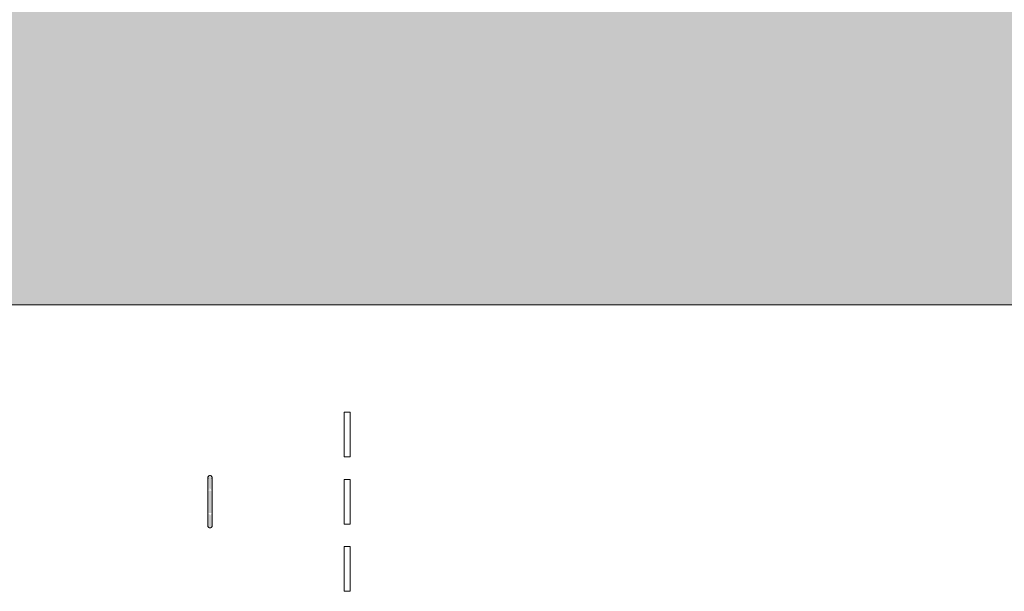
# Model space of a CAD drawing. Header units: millimetres. Extents: x 5980700 to 6194397, y -12939 to 2351883.
# Tile 47 of 124: x 6035900 to 6038100, y -10766 to -9489. Entities that reach past the tile are written whole.
import ezdxf

# ---------------------------------------------------------------- set-up
doc = ezdxf.new("R2010")
doc.units = ezdxf.units.MM
for name, color, linetype, lineweight in [('A-FLOR', 192, 'Continuous', 18), ('A-FLOR-PATT', 8, 'Continuous', 18), ('P-SANR-FIXT', 6, 'Continuous', 9)]:
    doc.layers.add(name, color=color, linetype=linetype, lineweight=lineweight)

# ---------------------------------------------------------------- blocks, each defined once
blk = doc.blocks.new('BE-PMSa-MOD-ARQ-CONEXAODOFUTURO-EX-000-R_rvt-1-PLANTA DE CAIMENTO DE PISOS - TÉRREO')
at = {"layer": 'A-FLOR-PATT', "lineweight": 5}
h = blk.add_hatch(dxfattribs=at)
h.set_pattern_fill('FP_2', color=135, style=0, pattern_type=2)
h.set_pattern_definition([(0, (0, 0), (812.8, 203.2), [33.528, -576.072, 33.528, -576.072, -3251.2]), (0, (0, 0), (812.8, 203.2), [-1219.2, 33.528, -1185.672, 33.528, -576.072, -1422.4]), (0, (0, 0), (812.8, 203.2), [-3048, 33.528, -372.872, 33.528, -982.472]), (120, (304.8, 101.6), (-582.3764, 602.3054), [33.528, -576.072, 33.528, -576.072, -3251.2]), (120, (304.8, 101.6), (-582.3764, 602.3054), [-1219.2, 33.528, -1185.672, 33.528, -576.072, -1422.4]), (120, (304.8, 101.6), (-582.3764, 602.3054), [-3048, 33.528, -372.872, 33.528, -982.472]), (240, (406.4, 508), (-230.4236, -805.5054), [33.528, -576.072, 33.528, -576.072, -3251.2]), (240, (406.4, 508), (-230.4236, -805.5054), [-1219.2, 33.528, -1185.672, 33.528, -576.072, -1422.4]), (240, (406.4, 508), (-230.4236, -805.5054), [-3048, 33.528, -372.872, 33.528, -982.472])])
h.paths.add_polyline_path([(13153.1, -10125.8), (14705.4, -10125.8), (14705.4, -9779.9), (14699.4, -9779.9), (14699.4, -9763.2), (14681.7, -9763.8), (14671, -9768.5), (14665.9, -9780.7), (14665.9, -9856.3), (14670.7, -9865.1), (14677.5, -9868.5), (14678.4, -9869.2), (14678.4, -9881), (14674.1, -9882.1), (14663.1, -9878), (14654.5, -9869.2), (14652, -9860), (14651.9, -9855.7), (14650.9, -9855.7), (14651.9, -9780.7), (14653.7, -9770.1), (14655.2, -9764.5), (14667.1, -9752.6), (14683.4, -9748.2), (14699.4, -9748.2), (14699.4, -9731.6), (14705.4, -9731.6), (14705.4, -9705.7), (14755.4, -9705.7), (14755.4, -9754.7), (14795.4, -9754.7), (14796, -9756.7), (14812.4, -9756.7), (14811.4, -9815.7), (14810.3, -9815.7), (14811.5, -9818.2), (14811.4, -9819.3), (14811.4, -9820.9), (14827.4, -9827.2), (14827.4, -10125.8), (21231.4, -10125.8), (21231.4, 5919.2), (12003.9, 5918.5), (12003.9, 5447.2), (12268.9, 5447.2), (12268.9, 4674.2), (15653.9, 4674.2), (15653.9, 5447.2), (15923.9, 5447.2), (15923.9, 4674.2), (19999.4, 4674.2), (19999.4, 5447.2), (20269.4, 5447.2), (20269.4, 4280.7), (20299.4, 4280.7), (20298.5, 1530.7), (20269.4, 1530.7), (20269.4, 1143.6), (20299.4, 1143.6), (20298.5, -1606.4), (20269.4, -1606.4), (20269.4, -2040.2), (20299.4, -2040.2), (20298.5, -4790.2), (20269.4, -4790.2), (20269.4, -5273.9), (20299.4, -5273.9), (20298.5, -8023.9), (20269.4, -8023.9), (20269.4, -9308.8), (19999.4, -9308.8), (19999.4, -8513.8), (19913.4, -8513.8), (19913.4, -8347.8), (19635.4, -8347.8), (19635.4, -8377.8), (16285.4, -8377), (16285.4, -8347.8), (15971.9, -8347.8), (15971.9, -8513.8), (15921.4, -8513.8), (15921.4, -9312.6), (15651.4, -9312.6), (15651.4, -8513.8), (15603.4, -8513.8), (15603.4, -8377.8), (12316.9, -8377.8), (12316.9, -8513.8), (12268.9, -8513.8), (12268.9, -9312.6), (11998.9, -9312.6), (11998.9, -8513.8), (11950.9, -8513.8), (11950.9, -8347.8), (11867.6, -8347.8), (11867.6, -8377.8), (8517.6, -8377), (8517.6, -8347.8), (8434.4, -8347.8), (8434.4, -8468.8), (8419.4, -8468.8), (8419.4, -8498.8), (8434.4, -8498.8), (8434.4, -8513.8), (8386.4, -8513.8), (8386.4, -9312.6), (8116.4, -9312.6), (8116.4, -9125.8), (2121.4, -9125.8), (2121.4, -9312.6), (1851.4, -9312.6), (1851.4, -9125.8), (-4143.6, -9125.8), (-4143.6, -9312.6), (-4413.6, -9312.6), (-4413.6, -8513.8), (-4461.6, -8513.8), (-4461.6, -8498.8), (-4446.6, -8498.8), (-4446.6, -8468.8), (-4461.6, -8468.8), (-4461.6, -8347.8), (-4547.4, -8347.8), (-4547.4, -8377.8), (-7897.4, -8377), (-7897.4, -8347.8), (-7983.1, -8347.8), (-7983.1, -8513.8), (-8031.1, -8513.8), (-8031.1, -9308.8), (-8301.1, -9308.8), (-8301.1, -8513.8), (-8349.1, -8513.8), (-8349.1, -8347.8), (-8354.9, -8347.8), (-8354.9, -8377.8), (-11704.9, -8377), (-11704.9, -8347.8), (-11710.6, -8347.8), (-11710.6, -8513.8), (-11758.6, -8513.8), (-11758.6, -9308.8), (-12028.6, -9308.8), (-12028.6, -8513.8), (-12076.6, -8513.8), (-12076.6, -8347.8), (-12498.6, -8347.8), (-12498.6, -8377.8), (-15848.6, -8377), (-15848.6, -8347.8), (-16270.6, -8347.8), (-16270.6, -8513.8), (-16356.6, -8513.8), (-16356.6, -9308.8), (-16626.6, -9308.8), (-16626.6, -7987.1), (-16656.6, -7987.1), (-16655.7, -5237.1), (-16626.6, -5237.1), (-16626.6, -4803.3), (-16656.6, -4803.3), (-16655.7, -2053.3), (-16626.6, -2053.3), (-16626.6, -1620.8), (-16656.6, -1620.8), (-16655.7, 1129.2), (-16626.6, 1129.2), (-16626.6, 1534.2), (-16656.6, 1534.2), (-16655.7, 4284.2), (-16626.6, 4284.2), (-16626.6, 5479.2), (-16356.6, 5479.2), (-16356.6, 4674.2), (-12028.6, 4674.2), (-12028.6, 5447.2), (-11733.6, 5446.9), (-11733.6, 4674.2), (-8301.1, 4674.2), (-8301.1, 5447.2), (-8031.1, 5447.2), (-8031.1, 5919.2), (-17588.6, 5919.2), (-17588.6, -10125.8), (8442.2, -10125.8)])
h.paths.add_polyline_path([(14664.9, -9780.7), (14665.6, -9779.8), (14664.4, -9775.7)])
h.paths.add_polyline_path([(-16089.7, -8758.1), (-16115.5, -8754.7), (-16139.7, -8744.7), (-16160.4, -8728.8), (-16176.3, -8708.1), (-16186.3, -8684), (-16189.7, -8658.1), (-16186.3, -8632.2), (-16176.3, -8608.1), (-16160.4, -8587.4), (-16139.7, -8571.5), (-16115.5, -8561.5), (-16089.7, -8558.1), (-16063.8, -8561.5), (-16039.7, -8571.5), (-16018.9, -8587.4), (-16003.1, -8608.1), (-15993.1, -8632.2), (-15989.7, -8658.1), (-15993.1, -8684), (-16003.1, -8708.1), (-16018.9, -8728.8), (-16039.7, -8744.7), (-16063.8, -8754.7)])
h.paths.add_polyline_path([(19732.7, -8754.7), (19706.8, -8751.3), (19682.7, -8741.3), (19660, -8722.8), (19646.1, -8704.7), (19636.1, -8680.5), (19632.7, -8648.7), (19632.7, -8622.8), (19636.1, -8596.9), (19646.1, -8572.8), (19662, -8552.1), (19682.7, -8536.2), (19706.8, -8526.2), (19732.7, -8522.8), (19758.6, -8526.2), (19782.7, -8536.2), (19803.4, -8552.1), (19819.3, -8572.8), (19829.3, -8596.9), (19832.7, -8628.4), (19832.7, -8654.7), (19827.9, -8684), (19816.7, -8708.1), (19803.4, -8725.4), (19782.7, -8741.3), (19758.6, -8751.3)])
h.paths.add_polyline_path([(15648.4, -8468.8), (15650.9, -8468.8), (15650.9, -8347.8), (15648.4, -8347.8), (15648.4, -8375.9)])
h.paths.add_polyline_path([(-15957.8, 4689.7), (-15964, 4691.3), (-15966.6, 4693.3), (-15969.8, 4698.9), (-15969.8, 4705.4), (-15966.6, 4711), (-15961, 4714.2), (-15954.5, 4714.2), (-15948.9, 4711), (-15945.7, 4705.4), (-15945.7, 4698.9), (-15948.9, 4693.3), (-15954.5, 4690.1)])
h.paths.add_polyline_path([(19573, 4699.2), (19566.7, 4700.9), (19564.1, 4702.9), (19560.9, 4708.5), (19560.9, 4714.9), (19564.1, 4720.5), (19569.7, 4723.8), (19576.2, 4723.8), (19581.8, 4720.5), (19585.1, 4714.9), (19585.1, 4708.5), (19581.8, 4702.9), (19576.2, 4699.6)])
h.paths.add_polyline_path([(19732.7, 4730.2), (19706.8, 4733.6), (19682.7, 4743.6), (19662, 4759.5), (19646.1, 4780.2), (19636.1, 4804.4), (19632.7, 4830.2), (19636.1, 4856.1), (19646.1, 4880.2), (19662, 4901), (19682.7, 4916.8), (19706.8, 4926.8), (19732.7, 4930.2), (19758.6, 4926.8), (19782.7, 4916.8), (19803.4, 4901), (19819.3, 4880.2), (19829.3, 4856.1), (19832.7, 4830.2), (19829.3, 4804.4), (19819.3, 4780.2), (19803.4, 4759.5), (19782.7, 4743.6), (19758.6, 4733.6)])
h.paths.add_polyline_path([(-16089.7, 4736.4), (-16115.5, 4739.8), (-16139.7, 4749.8), (-16160.4, 4765.7), (-16176.3, 4786.4), (-16186.3, 4810.5), (-16189.7, 4836.4), (-16186.3, 4862.3), (-16176.3, 4886.4), (-16160.4, 4907.1), (-16139.7, 4923), (-16115.5, 4933), (-16089.7, 4936.4), (-16063.8, 4933), (-16039.7, 4923), (-16018.9, 4907.1), (-16003.1, 4886.4), (-15993.1, 4862.3), (-15989.7, 4836.4), (-15993.1, 4810.5), (-16003.1, 4786.4), (-16018.9, 4765.7), (-16039.7, 4749.8), (-16063.8, 4739.8)])
at = {"layer": 'A-FLOR', "color": 250, "lineweight": 5}
blk.add_line((-17588.6, -10125.8), (14705.4, -10125.8), dxfattribs=at)
blk = doc.blocks.new('ESG_Caixa de Inspeção de Alvenaria - Caixa de Inspeção de Alvenaria-25572439-PLANTA DE CAIMENTO DE PISOS - TÉRREO')
at = {"layer": 'P-SANR-FIXT'}
h = blk.add_hatch(color=55, dxfattribs=at)
h.paths.add_polyline_path([(-25, -2.5), (-27.4, 0), (-29.8, 0), (-27.3, -1.3)])
h.paths.add_polyline_path([(-25, -3.5), (-30.9, 0), (-54.5, 0), (-55.6, -2.5), (-54.1, -3.6), (-45.1, -5), (-30, -4.3)])
for points in [[(-25, 3.5), (-40.5, 4.9), (-52.3, 4), (-54.4, 4.3), (-55, 1.9), (-54.5, 0), (-29.8, 0), (-26.4, 2.5)], [(25, 1.3), (25, 5), (-25, 4.3), (-25, 0), (25, 0)], [(25, -5), (25, 0), (-25, 0), (-25, -5)], [(56.2, 0), (54.5, 4.6), (47.1, 5), (40, 4.3), (31.3, 4.9), (25.9, 3.5), (31.3, 0), (54.5, 0)]]:
    blk.add_hatch(color=55, dxfattribs=at).paths.add_polyline_path(points)
h = blk.add_hatch(color=55, dxfattribs=at)
h.paths.add_polyline_path([(56.2, 0), (29.8, 0), (25, -4.3), (37.2, -4.8), (43.7, -4.3), (53, -4.9), (55.5, -3.5), (56.1, -0.5)])
h.paths.add_polyline_path([(29.8, 0), (27.4, 0), (27.4, -1.2)])
at = {"layer": 'P-SANR-FIXT', "color": 130}
for p, q in [((-200, 313), (-200, 300)), ((-200, 313), (-100, 313)), ((-100, 300), (-100, 313)), ((-50, 313), (-50, 300)), ((-50, 313), (50, 313)), ((50, 300), (50, 313)), ((100, 313), (100, 300)), ((100, 313), (200, 313)), ((200, 300), (200, 313)), ((-100, 300), (-200, 300)), ((50, 300), (-50, 300)), ((200, 300), (100, 300)), ((25, 5), (-25, 5)), ((-25, -5), (25, -5))]:
    blk.add_line(p, q, dxfattribs=at)
at = {"layer": 'P-SANR-FIXT', "color": 130, "flags": 128}
for points in [[(-58.3, 0), (-58.3, 0.2), (-58.3, 0.4), (-58.3, 0.6), (-58.3, 0.8), (-58.2, 1), (-58.2, 1.2), (-58.1, 1.4), (-58.1, 1.6), (-58, 1.8), (-57.9, 1.9), (-57.9, 2.1), (-57.8, 2.3), (-57.7, 2.5), (-57.6, 2.7), (-57.5, 2.8), (-57.3, 3), (-57.2, 3.1), (-57.1, 3.3), (-57, 3.4), (-56.8, 3.6), (-56.7, 3.7), (-56.5, 3.9), (-56.4, 4), (-56.2, 4.1), (-56, 4.2), (-55.9, 4.3), (-55.7, 4.4), (-55.5, 4.5), (-55.3, 4.6), (-55.1, 4.7), (-55, 4.7), (-54.8, 4.8), (-54.6, 4.8), (-54.4, 4.9), (-54.2, 4.9), (-54, 5), (-53.8, 5), (-53.6, 5), (-53.4, 5), (-53.3, 5)], [(-53.3, -5), (-53.5, -5), (-53.7, -5), (-53.9, -5), (-54.1, -4.9), (-54.3, -4.9), (-54.5, -4.9), (-54.7, -4.8), (-54.9, -4.7), (-55.1, -4.7), (-55.3, -4.6), (-55.5, -4.5), (-55.6, -4.4), (-55.8, -4.3), (-56, -4.2), (-56.2, -4.1), (-56.3, -4), (-56.5, -3.9), (-56.6, -3.8), (-56.8, -3.6), (-56.9, -3.5), (-57.1, -3.3), (-57.2, -3.2), (-57.3, -3), (-57.4, -2.9), (-57.5, -2.7), (-57.6, -2.5), (-57.7, -2.4), (-57.8, -2.2), (-57.9, -2), (-58, -1.8), (-58.1, -1.6), (-58.1, -1.4), (-58.2, -1.2), (-58.2, -1), (-58.3, -0.8), (-58.3, -0.7), (-58.3, -0.5), (-58.3, -0.3), (-58.3, -0.1), (-58.3, 0)], [(-25, 5), (-26.1, 5), (-27.3, 5), (-28.4, 5), (-29.5, 5), (-30.6, 5), (-31.7, 5), (-32.8, 5), (-33.9, 5), (-35, 5), (-36, 5), (-37.1, 5), (-38.1, 5), (-39.1, 5), (-40.1, 5), (-41, 5), (-41.9, 5), (-42.8, 5), (-43.7, 5), (-44.5, 5), (-45.3, 5), (-46.1, 5), (-46.8, 5), (-47.5, 5), (-48.2, 5), (-48.8, 5), (-49.4, 5), (-50, 5), (-50.5, 5), (-51, 5), (-51.4, 5), (-51.8, 5), (-52.1, 5), (-52.4, 5), (-52.7, 5), (-52.9, 5), (-53.1, 5), (-53.2, 5), (-53.3, 5), (-53.3, 5)], [(-53.3, 5), (-53.3, 5), (-53.3, 5)], [(53.3, 5), (53.3, 5), (53.2, 5), (53.1, 5), (53, 5), (52.8, 5), (52.5, 5), (52.2, 5), (51.9, 5), (51.5, 5), (51.1, 5), (50.6, 5), (50.1, 5), (49.6, 5), (49, 5), (48.4, 5), (47.7, 5), (47, 5), (46.3, 5), (45.5, 5), (44.7, 5), (43.9, 5), (43.1, 5), (42.2, 5), (41.2, 5), (40.3, 5), (39.3, 5), (38.4, 5), (37.3, 5), (36.3, 5), (35.3, 5), (34.2, 5), (33.1, 5), (32, 5), (30.9, 5), (29.8, 5), (28.7, 5), (27.6, 5), (26.4, 5), (25.3, 5), (25, 5)], [(53.3, 5), (53.5, 5), (53.7, 5), (53.9, 5), (54.1, 4.9), (54.3, 4.9), (54.5, 4.9), (54.7, 4.8), (54.9, 4.7), (55.1, 4.7), (55.3, 4.6), (55.5, 4.5), (55.6, 4.4), (55.8, 4.3), (56, 4.2), (56.2, 4.1), (56.3, 4), (56.5, 3.9), (56.6, 3.8), (56.8, 3.6), (56.9, 3.5), (57.1, 3.3), (57.2, 3.2), (57.3, 3), (57.4, 2.9), (57.5, 2.7), (57.6, 2.5), (57.7, 2.4), (57.8, 2.2), (57.9, 2), (58, 1.8), (58.1, 1.6), (58.1, 1.4), (58.2, 1.2), (58.2, 1), (58.3, 0.8), (58.3, 0.7), (58.3, 0.5), (58.3, 0.3), (58.3, 0.1), (58.3, 0)], [(53.3, 5), (53.3, 5), (53.3, 5)], [(58.3, 0), (58.3, -0.2), (58.3, -0.4), (58.3, -0.6), (58.3, -0.8), (58.2, -1), (58.2, -1.2), (58.1, -1.4), (58.1, -1.6), (58, -1.8), (57.9, -1.9), (57.9, -2.1), (57.8, -2.3), (57.7, -2.5), (57.6, -2.7), (57.5, -2.8), (57.3, -3), (57.2, -3.1), (57.1, -3.3), (57, -3.4), (56.8, -3.6), (56.7, -3.7), (56.5, -3.9), (56.4, -4), (56.2, -4.1), (56, -4.2), (55.9, -4.3), (55.7, -4.4), (55.5, -4.5), (55.3, -4.6), (55.1, -4.7), (55, -4.7), (54.8, -4.8), (54.6, -4.8), (54.4, -4.9), (54.2, -4.9), (54, -5), (53.8, -5), (53.6, -5), (53.4, -5), (53.3, -5)], [(-53.3, -5), (-53.3, -5), (-53.3, -5)], [(-53.3, -5), (-53.3, -5), (-53.2, -5), (-53.1, -5), (-53, -5), (-52.8, -5), (-52.5, -5), (-52.2, -5), (-51.9, -5), (-51.5, -5), (-51.1, -5), (-50.6, -5), (-50.1, -5), (-49.6, -5), (-49, -5), (-48.4, -5), (-47.7, -5), (-47, -5), (-46.3, -5), (-45.5, -5), (-44.7, -5), (-43.9, -5), (-43.1, -5), (-42.2, -5), (-41.2, -5), (-40.3, -5), (-39.3, -5), (-38.4, -5), (-37.3, -5), (-36.3, -5), (-35.3, -5), (-34.2, -5), (-33.1, -5), (-32, -5), (-30.9, -5), (-29.8, -5), (-28.7, -5), (-27.6, -5), (-26.4, -5), (-25.3, -5), (-25, -5)], [(25, -5), (26.1, -5), (27.3, -5), (28.4, -5), (29.5, -5), (30.6, -5), (31.7, -5), (32.8, -5), (33.9, -5), (35, -5), (36, -5), (37.1, -5), (38.1, -5), (39.1, -5), (40.1, -5), (41, -5), (41.9, -5), (42.8, -5), (43.7, -5), (44.5, -5), (45.3, -5), (46.1, -5), (46.8, -5), (47.5, -5), (48.2, -5), (48.8, -5), (49.4, -5), (50, -5), (50.5, -5), (51, -5), (51.4, -5), (51.8, -5), (52.1, -5), (52.4, -5), (52.7, -5), (52.9, -5), (53.1, -5), (53.2, -5), (53.3, -5), (53.3, -5)], [(53.3, -5), (53.3, -5), (53.3, -5)]]:
    blk.add_lwpolyline(points, dxfattribs=at)
at = {"layer": 'P-SANR-FIXT', "color": 130}
for centre, start_param, end_param in [((-53.3, 0), 5.759587, 7.853982), ((-53.3, 0), 1.570796, 3.665191), ((53.3, 0), 4.712389, 6.283185), ((53.3, 0), 3.141593, 4.712389)]:
    blk.add_ellipse(centre, major_axis=(0, 5), ratio=0.998268, start_param=start_param, end_param=end_param, dxfattribs=at)
blk = doc.blocks.new('BE-PMSa-MOD-ESG-CONEXAODOFUTURO-EX-000-R_rvt-1-PLANTA DE CAIMENTO DE PISOS - TÉRREO')
at = {"layer": 'P-SANR-FIXT', "color": 21, "lineweight": 9, "rotation": 269.9999999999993}
blk.add_blockref('ESG_Caixa de Inspeção de Alvenaria - Caixa de Inspeção de Alvenaria-25572439-PLANTA DE CAIMENTO DE PISOS - TÉRREO', (-4149.5, -10565.8), dxfattribs=at)

msp = doc.modelspace()

# ---------------------------------------------------------------- block references
at = {"lineweight": 5}
for name in ['BE-PMSa-MOD-ARQ-CONEXAODOFUTURO-EX-000-R_rvt-1-PLANTA DE CAIMENTO DE PISOS - TÉRREO', 'BE-PMSa-MOD-ESG-CONEXAODOFUTURO-EX-000-R_rvt-1-PLANTA DE CAIMENTO DE PISOS - TÉRREO']:
    msp.add_blockref(name, (6040474.8, 0), dxfattribs=at)

doc.saveas('drawing.dxf')
